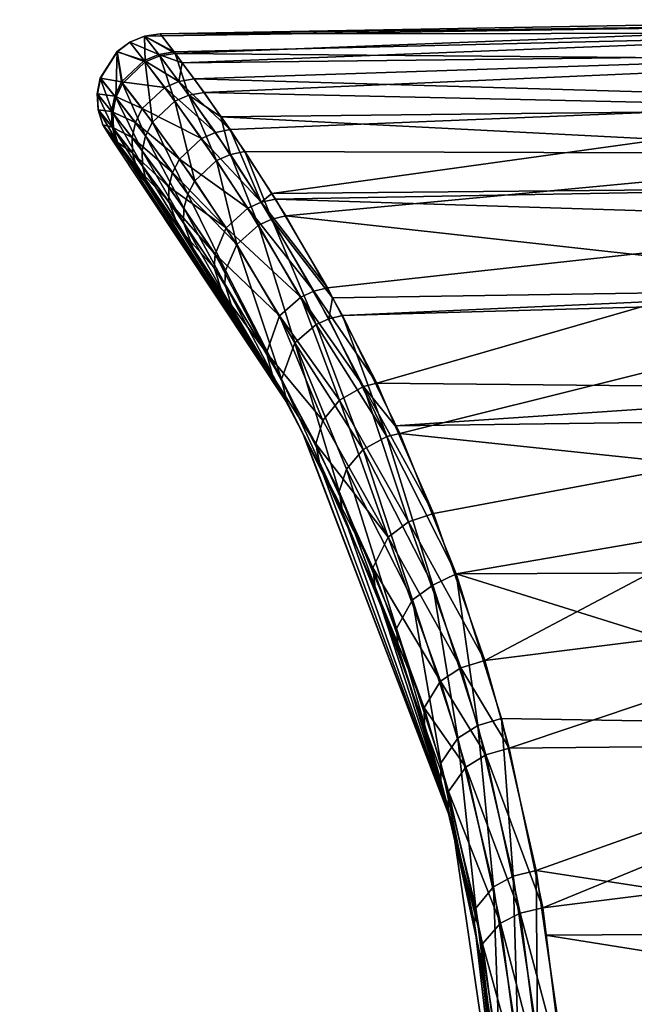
# Model space of a CAD drawing. Extents: x -0.182 to 0.324, y -0.149 to 0.005.
# Tile 23 of 256: x -0.15224 to -0.14746, y -0.03548 to -0.02782. Entities that reach past the tile are written whole.
import ezdxf

# ---------------------------------------------------------------- set-up
doc = ezdxf.new("R2010")
doc.units = 0
doc.layers.add('mesh', color=7, linetype='CONTINUOUS')

msp = doc.modelspace()

# ---------------------------------------------------------------- meshes
at = {"layer": 'mesh'}
mesh = msp.add_polyface(dxfattribs=at)
corners = [(-0.1450627, -0.0299864, -0.2383652), (-0.1497309, -0.0301182, -0.2382942), (-0.1450627, -0.0299089, -0.238538), (-0.1492835, -0.0310358, -0.2367967), (-0.1450627, -0.0314819, -0.2360558), (-0.1501717, -0.0293431, -0.2398946), (-0.1450627, -0.0288609, -0.2408757), (-0.1498087, -0.0299813, -0.2385769), (-0.1450627, -0.0281319, -0.2435287), (-0.151033, -0.0280786, -0.2444823), (-0.1450627, -0.0278489, -0.2459795), (-0.1508087, -0.0283821, -0.2428417), (-0.1450627, -0.028509, -0.2421564), (-0.1506778, -0.0285712, -0.2421739), (-0.1504902, -0.0288425, -0.2412161), (-0.1450627, -0.0278163, -0.2462618), (-0.1511495, -0.0279272, -0.2477464), (-0.1450627, -0.0279217, -0.2490111), (-0.15115, -0.0279265, -0.2461679), (-0.1511372, -0.0279432, -0.2459837), (-0.1450627, -0.0280842, -0.2498489), (-0.1508857, -0.0282761, -0.2505739), (-0.1450627, -0.0284455, -0.251712), (-0.1509782, -0.0281523, -0.249839), (-0.1510413, -0.0280677, -0.2493371), (-0.1450627, -0.0293755, -0.2543014), (-0.1494639, -0.0306464, -0.256508), (-0.1450627, -0.0306899, -0.2567184), (-0.1498466, -0.0299041, -0.2552026), (-0.1502521, -0.0292126, -0.2536898), (-0.1450627, -0.0291191, -0.2535875), (-0.1502804, -0.0291693, -0.2535662), (-0.1506053, -0.0286719, -0.2521463), (-0.1498365, -0.0301438, -0.2382767), (-0.1502818, -0.0293676, -0.2398757), (-0.1503631, -0.0292367, -0.2537087), (-0.1499534, -0.0299295, -0.2552207), (-0.1493849, -0.0310613, -0.2367824), (-0.1495671, -0.0306722, -0.2565238), (-0.1500545, -0.0299757, -0.2552264), (-0.1504677, -0.0292841, -0.2537166), (-0.1499366, -0.0301895, -0.2382718), (-0.1497533, -0.0307767, -0.256516), (-0.1495688, -0.0311623, -0.2367936), (-0.15022, -0.03012, -0.2552004), (-0.1501013, -0.0303309, -0.2383001), (-0.1503218, -0.0304087, -0.2550817), (-0.1498851, -0.0309347, -0.256458)]
mesh.append_faces([[corners[k] for k in face] for face in [(0, 1, 2, 2), (0, 3, 1, 1), (4, 3, 0, 0), (2, 5, 6, 6), (2, 7, 5, 5), (1, 7, 2, 2), (8, 9, 10, 10), (8, 11, 9, 9), (12, 11, 8, 8), (12, 13, 11, 11), (6, 13, 12, 12), (6, 14, 13, 13), (5, 14, 6, 6), (15, 16, 17, 17), (15, 18, 16, 16), (10, 18, 15, 15), (10, 19, 18, 18), (9, 19, 10, 10), (20, 21, 22, 22), (20, 23, 21, 21), (17, 23, 20, 20), (17, 24, 23, 23), (16, 24, 17, 17), (25, 26, 27, 27), (25, 28, 26, 26), (25, 29, 28, 28), (30, 29, 25, 25), (30, 31, 29, 29), (22, 31, 30, 30), (22, 32, 31, 31), (21, 32, 22, 22), (33, 7, 1, 1), (34, 7, 33, 33), (34, 5, 7, 7), (35, 28, 29, 29), (36, 28, 35, 35), (36, 26, 28, 28), (33, 1, 37, 37), (38, 26, 36, 36), (36, 39, 38, 38), (36, 40, 39, 39), (33, 41, 34, 34), (33, 37, 41, 41), (38, 39, 42, 42), (37, 43, 41, 41), (39, 44, 42, 42), (41, 43, 45, 45), (44, 46, 47, 47)]])
mesh = msp.add_polyface(dxfattribs=at)
corners = [(-0.1509262, -0.0284028, -0.2428263), (-0.1508087, -0.0283821, -0.2428417), (-0.1506778, -0.0285712, -0.2421739), (-0.151033, -0.0280786, -0.2444823), (-0.1512722, -0.0279441, -0.2461644), (-0.1511372, -0.0279432, -0.2459837), (-0.1511536, -0.0280973, -0.244472), (-0.15115, -0.0279265, -0.2461679), (-0.1511495, -0.0279272, -0.2477464), (-0.1512717, -0.0279447, -0.24775), (-0.1510413, -0.0280677, -0.2493371), (-0.151162, -0.0280863, -0.2493472), (-0.1509782, -0.0281523, -0.249839), (-0.1510042, -0.0282961, -0.2505881), (-0.1508857, -0.0282761, -0.2505739), (-0.1506053, -0.0286719, -0.2521463), (-0.1513859, -0.0279917, -0.2477519), (-0.1513864, -0.0279911, -0.2461625), (-0.1512899, -0.0285087, -0.2505887), (-0.1515039, -0.0284112, -0.2493396), (-0.1513431, -0.0286165, -0.2505749), (-0.1514511, -0.028301, -0.2493487), (-0.1516159, -0.0282724, -0.2477477), (-0.1514425, -0.0283119, -0.2444704), (-0.1512637, -0.0287209, -0.2428421), (-0.1514953, -0.028422, -0.2444799), (-0.1512102, -0.0286142, -0.2428265), (-0.1515284, -0.0285305, -0.2493263), (-0.1516394, -0.0283936, -0.2477432), (-0.1515199, -0.0285411, -0.2444936), (-0.1516164, -0.0282719, -0.2461667), (-0.1511153, -0.0283436, -0.2505955), (-0.1507203, -0.028694, -0.2521639), (-0.1512749, -0.0281335, -0.2493527), (-0.1512664, -0.0281446, -0.2444663), (-0.1510364, -0.0284504, -0.2428183), (-0.1514852, -0.0280652, -0.2477522), (-0.1514857, -0.0280645, -0.2461623)]
mesh.append_faces([[corners[k] for k in face] for face in [(0, 1, 2, 2), (3, 1, 0, 0), (3, 4, 5, 5), (3, 6, 4, 4), (0, 6, 3, 3), (4, 7, 5, 5), (4, 8, 7, 7), (9, 8, 4, 4), (9, 10, 8, 8), (11, 10, 9, 9), (11, 12, 10, 10), (13, 12, 11, 11), (13, 14, 12, 12), (15, 14, 13, 13), (9, 16, 11, 11), (9, 17, 16, 16), (4, 17, 9, 9), (18, 19, 20, 20), (21, 19, 18, 18), (21, 22, 19, 19), (23, 24, 25, 25), (26, 24, 23, 23), (19, 27, 20, 20), (19, 28, 27, 27), (22, 28, 19, 19), (25, 29, 30, 30), (13, 31, 32, 32), (13, 33, 31, 31), (11, 33, 13, 13), (11, 16, 33, 33), (4, 34, 17, 17), (6, 34, 4, 4), (6, 35, 34, 34), (0, 35, 6, 6), (16, 36, 33, 33), (16, 37, 36, 36), (17, 37, 16, 16), (17, 34, 37, 37), (31, 21, 18, 18), (33, 21, 31, 31), (33, 36, 21, 21), (34, 23, 37, 37), (34, 26, 23, 23), (35, 26, 34, 34), (36, 22, 21, 21), (37, 30, 36, 36), (37, 25, 30, 30), (23, 25, 37, 37)]])
mesh = msp.add_polyface(dxfattribs=at)
corners = [(-0.151596, -0.0286339, -0.246183), (-0.1515313, -0.0287389, -0.2461898), (-0.1515955, -0.0286345, -0.247731), (-0.1516324, -0.0285168, -0.2477375), (-0.1516329, -0.0285162, -0.2461767), (-0.1514802, -0.028778, -0.2445305), (-0.1516159, -0.0282724, -0.2477477), (-0.1516398, -0.028393, -0.2461711), (-0.1516394, -0.0283936, -0.2477432), (-0.1516164, -0.0282719, -0.2461667), (-0.1515199, -0.0285411, -0.2444936), (-0.1515284, -0.0285305, -0.2493263), (-0.1515147, -0.0286622, -0.2445109), (-0.1528147, -0.0476557, -0.247086), (-0.1518926, -0.046689, -0.229638), (-0.1528743, -0.047712, -0.2297635), (-0.1538265, -0.048528, -0.2299155), (-0.1512908, -0.0459527, -0.2469796), (-0.1519021, -0.0466805, -0.2642564), (-0.151594, -0.0463387, -0.2642912), (-0.1525384, -0.0473863, -0.2641847), (-0.153746, -0.0484645, -0.2639982), (-0.1512746, -0.0459313, -0.229587), (-0.151215, -0.0466797, -0.2647904), (-0.1522573, -0.0477317, -0.2646793), (-0.1521118, -0.0477032, -0.2646905), (-0.1534438, -0.0489451, -0.2644902), (-0.1525269, -0.0474211, -0.264362), (-0.1515756, -0.046365, -0.2644639), (-0.1518373, -0.0466775, -0.2294591), (-0.1528651, -0.0477492, -0.2295846), (-0.1513486, -0.0465691, -0.2647628), (-0.151484, -0.0470099, -0.2291343), (-0.1526642, -0.048009, -0.229286), (-0.1516156, -0.0468941, -0.2291601), (-0.152541, -0.0481431, -0.229268), (-0.1536419, -0.0488639, -0.2294345), (-0.1523765, -0.047606, -0.2646267), (-0.1535593, -0.0487975, -0.264479), (-0.1514098, -0.046517, -0.2647267), (-0.1527697, -0.047884, -0.2293679), (-0.1517296, -0.0467885, -0.2292452), (-0.1537391, -0.0487233, -0.2295132), (-0.1524704, -0.0474977, -0.2645161), (-0.1536572, -0.0486581, -0.2644), (-0.1515115, -0.0464269, -0.2646153), (-0.1514852, -0.0280652, -0.2477522), (-0.1538232, -0.0485703, -0.2297322)]
mesh.append_faces([[corners[k] for k in face] for face in [(0, 1, 2, 2), (3, 0, 2, 2), (4, 0, 3, 3), (4, 5, 0, 0), (6, 7, 8, 8), (9, 7, 6, 6), (9, 10, 7, 7), (8, 3, 11, 11), (8, 4, 3, 3), (7, 4, 8, 8), (7, 12, 4, 4), (10, 12, 7, 7), (13, 14, 15, 15), (15, 16, 13, 13), (17, 18, 19, 19), (14, 18, 17, 17), (13, 18, 14, 14), (13, 20, 18, 18), (21, 20, 13, 13), (17, 22, 14, 14), (23, 24, 25, 25), (19, 18, 20, 20), (24, 26, 25, 25), (27, 19, 20, 20), (28, 19, 27, 27), (29, 15, 14, 14), (30, 15, 29, 29), (30, 16, 15, 15), (23, 31, 24, 24), (32, 33, 34, 34), (35, 33, 32, 32), (35, 36, 33, 33), (24, 37, 38, 38), (24, 39, 37, 37), (31, 39, 24, 24), (34, 40, 41, 41), (33, 40, 34, 34), (33, 42, 40, 40), (37, 43, 44, 44), (37, 45, 43, 43), (39, 45, 37, 37), (46, 9, 6, 6), (43, 27, 44, 44), (43, 28, 27, 27), (45, 28, 43, 43), (41, 30, 29, 29), (40, 30, 41, 41), (40, 47, 30, 30)]])
mesh = msp.add_polyface(dxfattribs=at)
corners = [(-0.1506039, -0.0288654, -0.2411977), (-0.1506778, -0.0285712, -0.2421739), (-0.1504902, -0.0288425, -0.2412161), (-0.1509262, -0.0284028, -0.2428263), (-0.1506053, -0.0286719, -0.2521463), (-0.1507203, -0.028694, -0.2521639), (-0.1503631, -0.0292367, -0.2537087), (-0.1510042, -0.0282961, -0.2505881), (-0.1513345, -0.0289651, -0.2505023), (-0.1514263, -0.0288713, -0.2492703), (-0.1512761, -0.0290668, -0.2504725), (-0.1514884, -0.0287676, -0.2492906), (-0.1515308, -0.0287395, -0.2477241), (-0.1515955, -0.0286345, -0.247731), (-0.1515313, -0.0287389, -0.2461898), (-0.151596, -0.0286339, -0.246183), (-0.1514183, -0.0288815, -0.2445514), (-0.1514802, -0.028778, -0.2445305), (-0.1512017, -0.0291663, -0.2429567), (-0.1512584, -0.0290655, -0.2429234), (-0.1513661, -0.0288516, -0.2505304), (-0.1515231, -0.0286517, -0.2493096), (-0.1516324, -0.0285168, -0.2477375), (-0.1515147, -0.0286622, -0.2445109), (-0.1516329, -0.0285162, -0.2461767), (-0.1512885, -0.0289533, -0.242892), (-0.1510001, -0.028902, -0.2521607), (-0.1513431, -0.0286165, -0.2505749), (-0.1510542, -0.0290056, -0.2521411), (-0.1512899, -0.0285087, -0.2505887), (-0.1512102, -0.0286142, -0.2428265), (-0.1509359, -0.029173, -0.2412247), (-0.1512637, -0.0287209, -0.2428421), (-0.1508815, -0.0290712, -0.2412031), (-0.151369, -0.0287331, -0.250555), (-0.1510826, -0.0291173, -0.2521136), (-0.1515284, -0.0285305, -0.2493263), (-0.1514953, -0.028422, -0.2444799), (-0.1512903, -0.0288361, -0.2428644), (-0.1515199, -0.0285411, -0.2444936), (-0.1509653, -0.0292826, -0.2412546), (-0.1509679, -0.0293941, -0.2412913), (-0.1508284, -0.0287417, -0.2521725), (-0.1511153, -0.0283436, -0.2505955), (-0.1507108, -0.0289131, -0.2411892), (-0.1510364, -0.0284504, -0.2428183), (-0.1503857, -0.0294148, -0.2398681), (-0.1504677, -0.0292841, -0.2537166)]
mesh.append_faces([[corners[k] for k in face] for face in [(0, 1, 2, 2), (3, 1, 0, 0), (4, 5, 6, 6), (7, 5, 4, 4), (8, 9, 10, 10), (11, 9, 8, 8), (11, 12, 9, 9), (13, 12, 11, 11), (13, 14, 12, 12), (15, 16, 14, 14), (17, 16, 15, 15), (17, 18, 16, 16), (19, 18, 17, 17), (20, 11, 8, 8), (21, 11, 20, 20), (21, 13, 11, 11), (22, 13, 21, 21), (23, 17, 24, 24), (23, 19, 17, 17), (25, 19, 23, 23), (26, 27, 28, 28), (29, 27, 26, 26), (30, 31, 32, 32), (33, 31, 30, 30), (28, 34, 35, 35), (27, 34, 28, 28), (27, 36, 34, 34), (37, 38, 39, 39), (32, 38, 37, 37), (32, 40, 38, 38), (31, 40, 32, 32), (34, 20, 35, 35), (34, 21, 20, 20), (36, 21, 34, 34), (36, 22, 21, 21), (39, 25, 23, 23), (38, 25, 39, 39), (38, 41, 25, 25), (5, 42, 6, 6), (5, 43, 42, 42), (3, 44, 45, 45), (0, 44, 3, 3), (0, 46, 44, 44), (42, 26, 47, 47), (42, 29, 26, 26), (43, 29, 42, 42), (45, 33, 30, 30), (44, 33, 45, 45)]])
mesh = msp.add_polyface(dxfattribs=at)
corners = [(-0.1501479, -0.0308193, -0.2465389), (-0.1514263, -0.0288713, -0.2492703), (-0.1515308, -0.0287395, -0.2477241), (-0.1512761, -0.0290668, -0.2504725), (-0.1514183, -0.0288815, -0.2445514), (-0.1512017, -0.0291663, -0.2429567), (-0.1515313, -0.0287389, -0.2461898), (-0.1502818, -0.0293676, -0.2398757), (-0.1504902, -0.0288425, -0.2412161), (-0.1501717, -0.0293431, -0.2398946), (-0.1506039, -0.0288654, -0.2411977), (-0.1506053, -0.0286719, -0.2521463), (-0.1503631, -0.0292367, -0.2537087), (-0.1502804, -0.0291693, -0.2535662), (-0.1502521, -0.0292126, -0.2536898), (-0.1513661, -0.0288516, -0.2505304), (-0.1513345, -0.0289651, -0.2505023), (-0.1510837, -0.0292308, -0.2520797), (-0.1509359, -0.029173, -0.2412247), (-0.150641, -0.0297671, -0.2399497), (-0.1509653, -0.0292826, -0.2412546), (-0.1507228, -0.0296408, -0.2536389), (-0.1507287, -0.029748, -0.2535973), (-0.1510826, -0.0291173, -0.2521136), (-0.1509679, -0.0293941, -0.2412913), (-0.1512903, -0.0288361, -0.2428644), (-0.150648, -0.0298728, -0.2399927), (-0.1510053, -0.0294381, -0.252001), (-0.1512584, -0.0290655, -0.2429234), (-0.1508942, -0.0295982, -0.2413764), (-0.1506643, -0.0299454, -0.2535014), (-0.1512885, -0.0289533, -0.242892), (-0.1505867, -0.030068, -0.2400918), (-0.1504677, -0.0292841, -0.2537166), (-0.1499534, -0.0299295, -0.2552207), (-0.1508284, -0.0287417, -0.2521725), (-0.1503857, -0.0294148, -0.2398681), (-0.1499366, -0.0301895, -0.2382718), (-0.1500545, -0.0299757, -0.2552264), (-0.1506364, -0.0294375, -0.2536984), (-0.15022, -0.03012, -0.2552004), (-0.1510001, -0.028902, -0.2521607), (-0.1507108, -0.0289131, -0.2411892), (-0.1505537, -0.0295666, -0.2398878), (-0.1508815, -0.0290712, -0.2412031), (-0.1501013, -0.0303309, -0.2383001), (-0.1510542, -0.0290056, -0.2521411), (-0.1502058, -0.030613, -0.2384232), (-0.1503218, -0.0304087, -0.2550817)]
mesh.append_faces([[corners[k] for k in face] for face in [(0, 1, 2, 2), (0, 3, 1, 1), (0, 4, 5, 5), (0, 6, 4, 4), (2, 6, 0, 0), (7, 8, 9, 9), (10, 8, 7, 7), (11, 12, 13, 13), (12, 14, 13, 13), (15, 16, 17, 17), (18, 19, 20, 20), (21, 17, 22, 22), (23, 17, 21, 21), (23, 15, 17, 17), (20, 24, 25, 25), (20, 26, 24, 24), (19, 26, 20, 20), (0, 27, 3, 3), (16, 3, 27, 27), (28, 29, 5, 5), (22, 27, 30, 30), (17, 27, 22, 22), (17, 16, 27, 27), (31, 29, 28, 28), (24, 29, 31, 31), (24, 32, 29, 29), (26, 32, 24, 24), (12, 33, 34, 34), (12, 35, 33, 33), (7, 36, 10, 10), (7, 37, 36, 36), (38, 39, 40, 40), (33, 39, 38, 38), (33, 41, 39, 39), (42, 43, 44, 44), (36, 43, 42, 42), (36, 45, 43, 43), (37, 45, 36, 36), (41, 46, 39, 39), (44, 43, 18, 18), (39, 21, 40, 40), (39, 23, 21, 21), (46, 23, 39, 39), (43, 19, 18, 18), (43, 47, 19, 19), (45, 47, 43, 43), (21, 22, 48, 48), (19, 47, 26, 26)]])
mesh = msp.add_polyface(dxfattribs=at)
corners = [(-0.1512908, -0.0459527, -0.2469796), (-0.1504845, -0.0447663, -0.2295828), (-0.1512746, -0.0459313, -0.229587), (-0.1500276, -0.043922, -0.2296442), (-0.1500741, -0.0440429, -0.2642764), (-0.1507735, -0.0452223, -0.2643262), (-0.151594, -0.0463387, -0.2642912), (-0.1506643, -0.0299454, -0.2535014), (-0.1510053, -0.0294381, -0.252001), (-0.1501479, -0.0308193, -0.2465389), (-0.1505867, -0.030068, -0.2400918), (-0.1501611, -0.0307952, -0.2385361), (-0.1508942, -0.0295982, -0.2413764), (-0.1512017, -0.0291663, -0.2429567), (-0.1502728, -0.0305943, -0.254972), (-0.1500658, -0.0450043, -0.2290833), (-0.1505731, -0.0457738, -0.2290858), (-0.1508842, -0.0462456, -0.2290873), (-0.1515756, -0.046365, -0.2644639), (-0.1507487, -0.0452379, -0.2644947), (-0.150044, -0.044046, -0.2644412), (-0.1503218, -0.0304087, -0.2550817), (-0.1507287, -0.029748, -0.2535973), (-0.150648, -0.0298728, -0.2399927), (-0.1502058, -0.030613, -0.2384232), (-0.1504575, -0.0447773, -0.2294157), (-0.1512538, -0.0459538, -0.2294159), (-0.1518926, -0.046689, -0.229638), (-0.1518373, -0.0466775, -0.2294591), (-0.151215, -0.0466797, -0.2647904), (-0.1505052, -0.0453976, -0.2647928), (-0.1513486, -0.0465691, -0.2647628), (-0.1503652, -0.0454901, -0.264826), (-0.1497864, -0.0441594, -0.2647373), (-0.1510204, -0.0461417, -0.2291172), (-0.1502081, -0.044919, -0.2291183), (-0.1516156, -0.0468941, -0.2291601), (-0.151484, -0.0470099, -0.2291343), (-0.1514098, -0.046517, -0.2647267), (-0.1506279, -0.0453169, -0.264705), (-0.1499147, -0.0440984, -0.2646484), (-0.151139, -0.0460488, -0.2292038), (-0.1503331, -0.044846, -0.2292066), (-0.1517296, -0.0467885, -0.2292452), (-0.1515115, -0.0464269, -0.2646153), (-0.15022, -0.03012, -0.2552004), (-0.1507228, -0.0296408, -0.2536389)]
mesh.append_faces([[corners[k] for k in face] for face in [(0, 1, 2, 2), (3, 1, 0, 0), (0, 4, 3, 3), (0, 5, 4, 4), (6, 5, 0, 0), (7, 8, 9, 9), (9, 10, 11, 11), (9, 12, 10, 10), (13, 12, 9, 9), (14, 7, 9, 9), (15, 16, 17, 17), (18, 5, 6, 6), (19, 5, 18, 18), (19, 4, 5, 5), (20, 4, 19, 19), (21, 7, 14, 14), (22, 7, 21, 21), (23, 11, 10, 10), (24, 11, 23, 23), (25, 2, 1, 1), (26, 2, 25, 25), (26, 27, 2, 2), (28, 27, 26, 26), (29, 30, 31, 31), (32, 30, 29, 29), (32, 33, 30, 30), (15, 34, 35, 35), (17, 34, 15, 15), (17, 36, 34, 34), (37, 36, 17, 17), (31, 30, 38, 38), (30, 39, 38, 38), (30, 40, 39, 39), (35, 41, 42, 42), (34, 41, 35, 35), (34, 43, 41, 41), (36, 43, 34, 34), (38, 39, 44, 44), (44, 19, 18, 18), (39, 19, 44, 44), (39, 20, 19, 19), (40, 20, 39, 39), (45, 46, 21, 21), (42, 26, 25, 25), (41, 26, 42, 42), (41, 28, 26, 26), (43, 28, 41, 41)]])
mesh = msp.add_polyface(dxfattribs=at)
corners = [(-0.1450627, -0.0306899, -0.2567184), (-0.1493196, -0.030977, -0.2569823), (-0.1450627, -0.0309196, -0.2570198), (-0.1494639, -0.0306464, -0.256508), (-0.1500317, -0.0310489, -0.2558001), (-0.1501479, -0.0308193, -0.2465389), (-0.1500334, -0.0310496, -0.2381059), (-0.1450627, -0.0314819, -0.2360558), (-0.1488466, -0.0321293, -0.2353602), (-0.1492835, -0.0310358, -0.2367967), (-0.1450627, -0.0321128, -0.2353479), (-0.1450627, -0.0333124, -0.2340018), (-0.1486229, -0.0328034, -0.2592986), (-0.1450627, -0.0323578, -0.2589065), (-0.1490219, -0.0316586, -0.2579605), (-0.1488795, -0.0340634, -0.2468557), (-0.1499034, -0.0312908, -0.256241), (-0.1494765, -0.0322407, -0.257653), (-0.1501611, -0.0307952, -0.2385361), (-0.1497291, -0.0316561, -0.2370803), (-0.1502728, -0.0305943, -0.254972), (-0.1493849, -0.0310613, -0.2367824), (-0.1497309, -0.0301182, -0.2382942), (-0.1495671, -0.0306722, -0.2565238), (-0.1494955, -0.0320824, -0.2577813), (-0.1499383, -0.0311171, -0.2563604), (-0.1503218, -0.0304087, -0.2550817), (-0.1502058, -0.030613, -0.2384232), (-0.1497576, -0.0314885, -0.236957), (-0.1492973, -0.0327064, -0.235651), (-0.1493095, -0.0325555, -0.2355195), (-0.1492155, -0.031724, -0.2579707), (-0.1490268, -0.0322174, -0.2353205), (-0.1497533, -0.0307767, -0.256516), (-0.1495688, -0.0311623, -0.2367936), (-0.1493753, -0.0318444, -0.2579277), (-0.1488097, -0.0328613, -0.2592992), (-0.1491853, -0.0323309, -0.2353677), (-0.1498851, -0.0309347, -0.256458), (-0.15022, -0.03012, -0.2552004), (-0.1497008, -0.0313136, -0.2368555), (-0.1501013, -0.0303309, -0.2383001), (-0.1489666, -0.0329658, -0.2592469)]
mesh.append_faces([[corners[k] for k in face] for face in [(0, 1, 2, 2), (0, 3, 1, 1), (4, 5, 6, 6), (7, 8, 9, 9), (10, 8, 7, 7), (11, 8, 10, 10), (2, 12, 13, 13), (2, 14, 12, 12), (1, 14, 2, 2), (15, 16, 4, 4), (15, 17, 16, 16), (18, 6, 5, 5), (15, 6, 19, 19), (20, 5, 4, 4), (21, 9, 8, 8), (21, 22, 9, 9), (19, 6, 18, 18), (23, 1, 3, 3), (14, 1, 23, 23), (20, 4, 16, 16), (24, 16, 17, 17), (25, 16, 24, 24), (25, 20, 16, 16), (26, 20, 25, 25), (27, 19, 18, 18), (28, 19, 27, 27), (28, 29, 19, 19), (30, 29, 28, 28), (14, 31, 12, 12), (14, 23, 31, 31), (8, 32, 21, 21), (23, 33, 31, 31), (21, 32, 34, 34), (31, 35, 36, 36), (31, 33, 35, 35), (32, 37, 34, 34), (33, 38, 35, 35), (33, 39, 38, 38), (34, 40, 41, 41), (34, 37, 40, 40), (35, 24, 42, 42), (35, 25, 24, 24), (38, 25, 35, 35), (38, 26, 25, 25), (41, 28, 27, 27), (40, 28, 41, 41), (40, 30, 28, 28), (37, 30, 40, 40)]])
mesh = msp.add_polyface(dxfattribs=at)
corners = [(-0.1488795, -0.0340634, -0.2468557), (-0.1488633, -0.0341743, -0.2340927), (-0.14886, -0.0341734, -0.2598139), (-0.1500317, -0.0310489, -0.2558001), (-0.1500334, -0.0310496, -0.2381059), (-0.1489073, -0.0339553, -0.2596186), (-0.1484644, -0.0368904, -0.2473108), (-0.1486544, -0.0351226, -0.260664), (-0.1490913, -0.0333149, -0.2589538), (-0.1494765, -0.0322407, -0.257653), (-0.1487042, -0.0348502, -0.2334631), (-0.148966, -0.0337381, -0.2344991), (-0.1492973, -0.0327064, -0.235651), (-0.1497291, -0.0316561, -0.2370803), (-0.1486401, -0.0350082, -0.2608064), (-0.1489041, -0.0338235, -0.2597566), (-0.1490955, -0.0331734, -0.2590888), (-0.1494955, -0.0320824, -0.2577813), (-0.1493095, -0.0325555, -0.2355195), (-0.1489652, -0.0336031, -0.234362), (-0.1486922, -0.0347317, -0.2333217), (-0.1485276, -0.0360389, -0.2325408), (-0.1485063, -0.0359378, -0.2323957), (-0.1484323, -0.0334858, -0.2599823), (-0.1488097, -0.0328613, -0.2592992), (-0.1486157, -0.0335384, -0.2599775), (-0.1486229, -0.0328034, -0.2592986), (-0.1492155, -0.031724, -0.2579707), (-0.1488466, -0.0321293, -0.2353602), (-0.1486776, -0.0333088, -0.2341446), (-0.1490268, -0.0322174, -0.2353205), (-0.1484931, -0.0332544, -0.2341415), (-0.1489666, -0.0329658, -0.2592469), (-0.1487711, -0.0336333, -0.2599204), (-0.1493753, -0.0318444, -0.2579277), (-0.1488335, -0.033407, -0.2342001), (-0.1491853, -0.0323309, -0.2353677), (-0.1485544, -0.0345651, -0.2331511), (-0.148401, -0.0344836, -0.2330879), (-0.1485011, -0.0348486, -0.2609787)]
mesh.append_faces([[corners[k] for k in face] for face in [(0, 1, 2, 2), (3, 4, 0, 0), (2, 5, 0, 0), (6, 7, 2, 2), (0, 8, 9, 9), (5, 8, 0, 0), (2, 10, 6, 6), (2, 1, 10, 10), (0, 11, 1, 1), (12, 11, 0, 0), (0, 13, 12, 12), (10, 1, 11, 11), (5, 2, 7, 7), (14, 5, 7, 7), (15, 5, 14, 14), (15, 8, 5, 5), (16, 8, 15, 15), (16, 9, 8, 8), (17, 9, 16, 16), (18, 11, 12, 12), (19, 11, 18, 18), (19, 10, 11, 11), (20, 10, 19, 19), (20, 21, 10, 10), (22, 21, 20, 20), (23, 24, 25, 25), (26, 24, 23, 23), (26, 27, 24, 24), (28, 29, 30, 30), (31, 29, 28, 28), (25, 32, 33, 33), (24, 32, 25, 25), (24, 34, 32, 32), (30, 35, 36, 36), (29, 35, 30, 30), (29, 37, 35, 35), (38, 37, 29, 29), (39, 15, 14, 14), (33, 15, 39, 39), (33, 16, 15, 15), (32, 16, 33, 33), (32, 17, 16, 16), (36, 19, 18, 18), (35, 19, 36, 36), (35, 20, 19, 19), (37, 20, 35, 35), (37, 22, 20, 20)]])
mesh = msp.add_polyface(dxfattribs=at)
corners = [(-0.1450627, -0.035435, -0.2322514), (-0.1481495, -0.0349411, -0.2327001), (-0.1450627, -0.034923, -0.2326736), (-0.14495, -0.034347, -0.260806), (-0.1450627, -0.0334516, -0.2599592), (-0.1450627, -0.0343401, -0.2608143), (-0.14495, -0.0323659, -0.2588993), (-0.1450627, -0.0323578, -0.2589065), (-0.1450627, -0.0377999, -0.2308454), (-0.1480136, -0.0359793, -0.2319446), (-0.1482219, -0.0344392, -0.2330759), (-0.1450627, -0.0333124, -0.2340018), (-0.148039, -0.0357058, -0.2321273), (-0.1484931, -0.0332544, -0.2341415), (-0.1488466, -0.0321293, -0.2353602), (-0.1480082, -0.0360455, -0.2619987), (-0.1450627, -0.036513, -0.2623427), (-0.1481704, -0.0347296, -0.2610577), (-0.1484323, -0.0334858, -0.2599823), (-0.1486229, -0.0328034, -0.2592986), (-0.1484644, -0.0368904, -0.2473108), (-0.1484978, -0.0363577, -0.2615789), (-0.1486544, -0.0351226, -0.260664), (-0.1487042, -0.0348502, -0.2334631), (-0.1485276, -0.0360389, -0.2325408), (-0.1484744, -0.0362612, -0.2617249), (-0.1486401, -0.0350082, -0.2608064), (-0.1485063, -0.0359378, -0.2323957), (-0.148503, -0.0362956, -0.2323633), (-0.14848, -0.0361982, -0.2322174), (-0.1483483, -0.0347712, -0.2610437), (-0.148181, -0.0360741, -0.2619765), (-0.1486157, -0.0335384, -0.2599775), (-0.148401, -0.0344836, -0.2330879), (-0.1486776, -0.0333088, -0.2341446), (-0.1482131, -0.0357379, -0.2321475), (-0.1481867, -0.0360086, -0.2319665), (-0.1481285, -0.0372711, -0.2312125), (-0.1485011, -0.0348486, -0.2609787), (-0.1483312, -0.036133, -0.2619046), (-0.1487711, -0.0336333, -0.2599204), (-0.148364, -0.0358016, -0.2322177), (-0.1485544, -0.0345651, -0.2331511), (-0.148337, -0.0360684, -0.232038), (-0.1482762, -0.0373128, -0.2312896)]
mesh.append_faces([[corners[k] for k in face] for face in [(0, 1, 2, 2), (3, 4, 5, 5), (6, 7, 4, 4), (8, 9, 0, 0), (2, 10, 11, 11), (2, 1, 10, 10), (0, 12, 1, 1), (9, 12, 0, 0), (11, 13, 14, 14), (10, 13, 11, 11), (5, 15, 16, 16), (5, 17, 15, 15), (4, 17, 5, 5), (4, 18, 17, 17), (7, 18, 4, 4), (7, 19, 18, 18), (20, 21, 22, 22), (20, 23, 24, 24), (10, 1, 12, 12), (25, 22, 21, 21), (26, 22, 25, 25), (27, 28, 24, 24), (29, 28, 27, 27), (15, 30, 31, 31), (17, 30, 15, 15), (17, 32, 30, 30), (18, 32, 17, 17), (13, 33, 34, 34), (10, 33, 13, 13), (10, 35, 33, 33), (12, 35, 10, 10), (12, 36, 35, 35), (9, 36, 12, 12), (9, 37, 36, 36), (31, 38, 39, 39), (30, 38, 31, 31), (30, 40, 38, 38), (32, 40, 30, 30), (33, 41, 42, 42), (35, 41, 33, 33), (35, 43, 41, 41), (36, 43, 35, 35), (36, 44, 43, 43), (39, 26, 25, 25), (38, 26, 39, 39), (41, 27, 42, 42), (41, 29, 27, 27), (43, 29, 41, 41)]])

doc.saveas('drawing.dxf')
